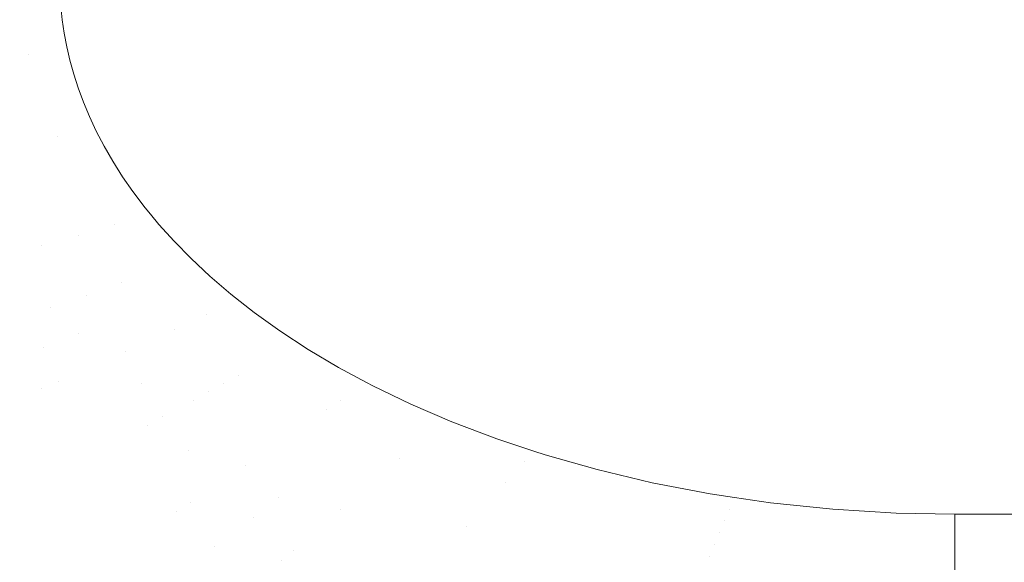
# Model space of a CAD drawing. Header units: centimetres. Extents: x -44.1 to 45.2, y 4.2 to 6.
# Tile 175 of 256: x -13.942 to -13.758, y 4.591 to 4.693. Entities that reach past the tile are written whole.
import ezdxf

# ---------------------------------------------------------------- set-up
doc = ezdxf.new("R2010")
doc.units = ezdxf.units.CM
doc.header["$LTSCALE"] = 2.54
doc.layers.add('Lucido design-1', color=7, linetype='Continuous')

# ---------------------------------------------------------------- blocks, each defined once
blk = doc.blocks.new('Gruppo-4-1')
at = {"color": 7, "linetype": 'Continuous', "lineweight": 9}
blk.add_3dface([(-43.92471, 5.90009, -2312.32217), (-43.92471, 4.30009, -2312.32217), (45.04021, 4.30009, -2312.32217), (45.04021, 5.90009, -2312.32217)], dxfattribs=at)
for points, invisible_edges in [([(-13.93465, 5.90009, -2312.72217), (-13.77809, 4.6003, -2312.72217), (-13.78996, 4.60102, -2312.72217)], 9), ([(-13.93465, 5.90009, -2312.72217), (-13.76711, 4.60009, -2312.72217), (-13.77809, 4.6003, -2312.72217)], 9), ([(-13.93465, 5.90009, -2312.72217), (15.04866, 4.68682, -2312.72217), (14.88261, 4.60009, -2312.72217), (-13.76711, 4.60009, -2312.72217)], 11), ([(15.0497, 4.69275, -2312.72217), (15.04934, 4.69024, -2312.72217), (-13.93465, 5.90009, -2312.72217)], 10), ([(15.04934, 4.69024, -2312.72217), (15.04887, 4.68773, -2312.72217), (-13.93465, 5.90009, -2312.72217)], 10), ([(-13.78996, 4.60102, -2312.72217), (-13.80161, 4.60223, -2312.72217), (-13.80834, 4.60322, -2312.72217), (-13.93465, 5.90009, -2312.72217)], 12), ([(15.04887, 4.68773, -2312.72217), (15.04866, 4.68682, -2312.72217), (-13.93465, 5.90009, -2312.72217)], 10), ([(-13.93465, 4.70009, -2312.72217), (-13.93465, 5.90009, -2312.72217), (-13.80834, 4.60322, -2312.72217)], 10), ([(-13.94057, 4.68622, -2312.72227), (-13.94809, 4.68562, -2312.72257), (-13.9456, 4.70009, -2312.72238)], 11), ([(-13.9456, 4.70009, -2312.72238), (-13.94212, 4.70009, -2312.72232), (-13.94057, 4.68622, -2312.72227)], 10), ([(-13.93445, 4.69515, -2312.72217), (-13.93419, 4.69267, -2312.72217), (-13.94057, 4.68622, -2312.72227), (-13.94212, 4.70009, -2312.72232)], 14), ([(-13.93445, 4.69515, -2312.72217), (-13.9346, 4.69761, -2312.72217), (-13.93465, 4.70009, -2312.72217), (-13.80834, 4.60322, -2312.72217)], 12), ([(-13.93419, 4.69267, -2312.72217), (-13.93445, 4.69515, -2312.72217), (-13.80834, 4.60322, -2312.72217)], 10), ([(-13.93419, 4.69267, -2312.72217), (-13.93382, 4.69017, -2312.72217), (-13.94057, 4.68622, -2312.72227)], 10), ([(-13.93382, 4.69017, -2312.72217), (-13.93419, 4.69267, -2312.72217), (-13.80834, 4.60322, -2312.72217)], 10), ([(-13.93382, 4.69017, -2312.72217), (-13.93335, 4.68765, -2312.72217), (-13.94057, 4.68622, -2312.72227)], 10), ([(-13.80834, 4.60322, -2312.72217), (-13.93316, 4.68682, -2312.72217), (-13.93335, 4.68765, -2312.72217), (-13.93382, 4.69017, -2312.72217)], 9), ([(-13.93335, 4.68765, -2312.72217), (-13.93316, 4.68682, -2312.72217), (-13.94057, 4.68622, -2312.72227)], 10), ([(-13.93512, 4.67084, -2312.72227), (-13.9424, 4.66957, -2312.72257), (-13.94809, 4.68562, -2312.72257), (-13.94057, 4.68622, -2312.72227)], 15), ([(-13.94057, 4.68622, -2312.72227), (-13.93316, 4.68682, -2312.72217), (-13.93276, 4.6851, -2312.72217)], 9), ([(-13.93276, 4.6851, -2312.72217), (-13.93205, 4.68252, -2312.72217), (-13.94057, 4.68622, -2312.72227)], 10), ([(-13.93205, 4.68252, -2312.72217), (-13.93121, 4.67991, -2312.72217), (-13.93512, 4.67084, -2312.72227), (-13.94057, 4.68622, -2312.72227)], 14), ([(-13.93316, 4.68682, -2312.72217), (-13.82378, 4.60598, -2312.72217), (-13.83409, 4.60843, -2312.72217)], 9), ([(-13.93316, 4.68682, -2312.72217), (-13.81292, 4.6039, -2312.72217), (-13.82378, 4.60598, -2312.72217)], 9), ([(-13.93316, 4.68682, -2312.72217), (-13.80834, 4.60322, -2312.72217), (-13.81292, 4.6039, -2312.72217)], 9), ([(-13.83409, 4.60843, -2312.72217), (-13.84379, 4.61118, -2312.72217), (-13.84594, 4.61189, -2312.72217), (-13.93316, 4.68682, -2312.72217)], 12), ([(-13.93276, 4.6851, -2312.72217), (-13.93316, 4.68682, -2312.72217), (-13.84594, 4.61189, -2312.72217)], 10), ([(-13.93205, 4.68252, -2312.72217), (-13.93276, 4.6851, -2312.72217), (-13.84594, 4.61189, -2312.72217)], 10), ([(-13.93121, 4.67991, -2312.72217), (-13.93205, 4.68252, -2312.72217), (-13.84594, 4.61189, -2312.72217)], 10), ([(-13.93121, 4.67991, -2312.72217), (-13.93023, 4.67726, -2312.72217), (-13.93512, 4.67084, -2312.72227)], 10), ([(-13.93023, 4.67726, -2312.72217), (-13.93121, 4.67991, -2312.72217), (-13.84594, 4.61189, -2312.72217)], 10), ([(-13.93023, 4.67726, -2312.72217), (-13.9291, 4.67457, -2312.72217), (-13.93512, 4.67084, -2312.72227)], 10), ([(-13.9291, 4.67457, -2312.72217), (-13.93023, 4.67726, -2312.72217), (-13.84594, 4.61189, -2312.72217)], 10), ([(-13.9291, 4.67457, -2312.72217), (-13.92782, 4.67183, -2312.72217), (-13.93512, 4.67084, -2312.72227)], 10), ([(-13.92782, 4.67183, -2312.72217), (-13.9291, 4.67457, -2312.72217), (-13.84594, 4.61189, -2312.72217)], 10), ([(-13.92442, 4.65431, -2312.72227), (-13.93124, 4.65233, -2312.72257), (-13.9424, 4.66957, -2312.72257), (-13.93512, 4.67084, -2312.72227)], 15), ([(-13.93512, 4.67084, -2312.72227), (-13.92782, 4.67183, -2312.72217), (-13.92637, 4.66903, -2312.72217)], 9), ([(-13.92442, 4.65431, -2312.72227), (-13.93512, 4.67084, -2312.72227), (-13.92473, 4.66619, -2312.72217), (-13.92289, 4.66328, -2312.72217)], 11), ([(-13.92637, 4.66903, -2312.72217), (-13.92473, 4.66619, -2312.72217), (-13.93512, 4.67084, -2312.72227)], 10), ([(-13.92637, 4.66903, -2312.72217), (-13.92782, 4.67183, -2312.72217), (-13.84594, 4.61189, -2312.72217)], 10), ([(-13.94477, 4.65942, -2312.72309), (-13.9424, 4.66957, -2312.72257), (-13.93124, 4.65233, -2312.72257)], 11), ([(-13.84594, 4.61189, -2312.72217), (-13.92289, 4.66328, -2312.72217), (-13.92473, 4.66619, -2312.72217), (-13.92637, 4.66903, -2312.72217)], 9), ([(-13.92289, 4.66328, -2312.72217), (-13.92096, 4.6605, -2312.72217), (-13.92442, 4.65431, -2312.72227)], 10), ([(-13.92096, 4.6605, -2312.72217), (-13.92289, 4.66328, -2312.72217), (-13.84594, 4.61189, -2312.72217)], 10), ([(-13.94477, 4.65942, -2312.72309), (-13.93814, 4.65032, -2312.72309), (-13.94511, 4.64829, -2312.72384), (-13.95201, 4.65776, -2312.72384)], 15), ([(-13.93124, 4.65233, -2312.72257), (-13.93814, 4.65032, -2312.72309), (-13.94477, 4.65942, -2312.72309)], 11), ([(-13.92096, 4.6605, -2312.72217), (-13.91867, 4.65747, -2312.72217), (-13.92442, 4.65431, -2312.72227)], 10), ([(-13.84594, 4.61189, -2312.72217), (-13.91769, 4.65628, -2312.72217), (-13.91867, 4.65747, -2312.72217), (-13.92096, 4.6605, -2312.72217)], 9), ([(-13.91867, 4.65747, -2312.72217), (-13.91769, 4.65628, -2312.72217), (-13.92442, 4.65431, -2312.72227)], 10), ([(-13.92442, 4.65431, -2312.72227), (-13.91769, 4.65628, -2312.72217), (-13.91611, 4.65437, -2312.72217)], 9), ([(-13.91769, 4.65628, -2312.72217), (-13.85285, 4.61418, -2312.72217), (-13.86124, 4.61736, -2312.72217)], 9), ([(-13.86124, 4.61736, -2312.72217), (-13.86896, 4.62069, -2312.72217), (-13.87603, 4.62411, -2312.72217), (-13.91769, 4.65628, -2312.72217)], 12), ([(-13.91769, 4.65628, -2312.72217), (-13.87726, 4.62477, -2312.72217), (-13.88249, 4.62758, -2312.72217), (-13.88814, 4.63094, -2312.72217)], 9), ([(-13.91769, 4.65628, -2312.72217), (-13.84594, 4.61189, -2312.72217), (-13.85285, 4.61418, -2312.72217)], 9), ([(-13.87603, 4.62411, -2312.72217), (-13.87726, 4.62477, -2312.72217), (-13.91769, 4.65628, -2312.72217)], 10), ([(-13.91611, 4.65437, -2312.72217), (-13.91769, 4.65628, -2312.72217), (-13.88814, 4.63094, -2312.72217)], 10), ([(-13.92316, 4.64349, -2312.72257), (-13.93124, 4.65233, -2312.72257), (-13.92442, 4.65431, -2312.72227)], 11), ([(-13.91611, 4.65437, -2312.72217), (-13.91326, 4.6512, -2312.72217), (-13.92442, 4.65431, -2312.72227)], 10), ([(-13.92316, 4.64349, -2312.72257), (-13.92442, 4.65431, -2312.72227), (-13.90712, 4.63741, -2312.72227)], 11), ([(-13.91326, 4.6512, -2312.72217), (-13.91009, 4.64796, -2312.72217), (-13.90712, 4.63741, -2312.72227), (-13.92442, 4.65431, -2312.72227)], 14), ([(-13.91326, 4.6512, -2312.72217), (-13.91611, 4.65437, -2312.72217), (-13.88814, 4.63094, -2312.72217)], 10), ([(-13.92972, 4.64111, -2312.72309), (-13.93814, 4.65032, -2312.72309), (-13.93124, 4.65233, -2312.72257), (-13.92316, 4.64349, -2312.72257)], 15), ([(-13.94097, 4.64351, -2312.72384), (-13.94511, 4.64829, -2312.72384), (-13.93814, 4.65032, -2312.72309)], 11), ([(-13.93634, 4.63871, -2312.72384), (-13.94097, 4.64351, -2312.72384), (-13.93814, 4.65032, -2312.72309)], 11), ([(-13.93814, 4.65032, -2312.72309), (-13.92972, 4.64111, -2312.72309), (-13.93634, 4.63871, -2312.72384)], 11), ([(-13.91009, 4.64796, -2312.72217), (-13.91326, 4.6512, -2312.72217), (-13.88814, 4.63094, -2312.72217)], 10), ([(-13.94782, 4.64128, -2312.72482), (-13.95212, 4.64626, -2312.72482), (-13.94511, 4.64829, -2312.72384), (-13.94097, 4.64351, -2312.72384)], 15), ([(-13.90656, 4.64466, -2312.72217), (-13.91009, 4.64796, -2312.72217), (-13.88814, 4.63094, -2312.72217)], 10), ([(-13.91009, 4.64796, -2312.72217), (-13.90656, 4.64466, -2312.72217), (-13.90712, 4.63741, -2312.72227)], 10), ([(-13.90656, 4.64466, -2312.72217), (-13.90264, 4.6413, -2312.72217), (-13.90712, 4.63741, -2312.72227)], 10), ([(-13.90264, 4.6413, -2312.72217), (-13.90656, 4.64466, -2312.72217), (-13.88814, 4.63094, -2312.72217)], 10), ([(-13.94097, 4.64351, -2312.72384), (-13.93634, 4.63871, -2312.72384), (-13.94301, 4.63629, -2312.72482), (-13.94782, 4.64128, -2312.72482)], 15), ([(-13.92316, 4.64349, -2312.72257), (-13.91319, 4.6347, -2312.72257), (-13.91933, 4.63195, -2312.72309), (-13.92972, 4.64111, -2312.72309)], 15), ([(-13.90712, 4.63741, -2312.72227), (-13.91319, 4.6347, -2312.72257), (-13.92316, 4.64349, -2312.72257)], 11), ([(-13.9312, 4.63392, -2312.72384), (-13.93634, 4.63871, -2312.72384), (-13.92972, 4.64111, -2312.72309)], 11), ([(-13.9312, 4.63392, -2312.72384), (-13.92972, 4.64111, -2312.72309), (-13.92242, 4.63056, -2312.72344)], 11), ([(-13.92972, 4.64111, -2312.72309), (-13.91933, 4.63195, -2312.72309), (-13.92242, 4.63056, -2312.72344)], 11), ([(-13.90712, 4.63741, -2312.72227), (-13.90264, 4.6413, -2312.72217), (-13.89829, 4.63788, -2312.72217)], 9), ([(-13.88814, 4.63094, -2312.72217), (-13.89347, 4.63442, -2312.72217), (-13.89829, 4.63788, -2312.72217), (-13.90264, 4.6413, -2312.72217)], 8), ([(-13.93766, 4.63132, -2312.72482), (-13.94301, 4.63629, -2312.72482), (-13.93634, 4.63871, -2312.72384), (-13.9312, 4.63392, -2312.72384)], 15), ([(-13.90121, 4.62612, -2312.72257), (-13.91319, 4.6347, -2312.72257), (-13.90712, 4.63741, -2312.72227)], 11), ([(-13.89829, 4.63788, -2312.72217), (-13.89347, 4.63442, -2312.72217), (-13.90712, 4.63741, -2312.72227)], 10), ([(-13.90121, 4.62612, -2312.72257), (-13.90712, 4.63741, -2312.72227), (-13.88467, 4.61969, -2312.7224)], 11), ([(-13.90712, 4.63741, -2312.72227), (-13.88218, 4.62139, -2312.72227), (-13.88467, 4.61969, -2312.7224)], 11), ([(-13.88218, 4.62139, -2312.72227), (-13.90712, 4.63741, -2312.72227), (-13.89347, 4.63442, -2312.72217), (-13.88814, 4.63094, -2312.72217)], 11), ([(-13.94414, 4.62871, -2312.72603), (-13.94969, 4.63387, -2312.72603), (-13.94301, 4.63629, -2312.72482), (-13.93766, 4.63132, -2312.72482)], 15), ([(-13.9312, 4.63392, -2312.72384), (-13.92553, 4.62917, -2312.72384), (-13.93177, 4.62638, -2312.72482), (-13.93766, 4.63132, -2312.72482)], 15), ([(-13.92242, 4.63056, -2312.72344), (-13.92553, 4.62917, -2312.72384), (-13.9312, 4.63392, -2312.72384)], 11), ([(-13.90685, 4.62301, -2312.72309), (-13.91933, 4.63195, -2312.72309), (-13.91319, 4.6347, -2312.72257)], 11), ([(-13.91319, 4.6347, -2312.72257), (-13.90402, 4.62457, -2312.72281), (-13.90685, 4.62301, -2312.72309)], 11), ([(-13.91319, 4.6347, -2312.72257), (-13.90121, 4.62612, -2312.72257), (-13.90402, 4.62457, -2312.72281)], 11), ([(-13.92242, 4.63056, -2312.72344), (-13.91933, 4.63195, -2312.72309), (-13.90685, 4.62301, -2312.72309), (-13.90969, 4.62144, -2312.72344)], 15), ([(-13.93802, 4.62358, -2312.72603), (-13.94414, 4.62871, -2312.72603), (-13.93766, 4.63132, -2312.72482)], 11), ([(-13.93766, 4.63132, -2312.72482), (-13.9349, 4.62498, -2312.72539), (-13.93802, 4.62358, -2312.72603)], 11), ([(-13.93766, 4.63132, -2312.72482), (-13.93177, 4.62638, -2312.72482), (-13.9349, 4.62498, -2312.72539)], 11), ([(-13.91932, 4.62448, -2312.72384), (-13.92553, 4.62917, -2312.72384), (-13.92242, 4.63056, -2312.72344)], 11), ([(-13.91932, 4.62448, -2312.72384), (-13.92242, 4.63056, -2312.72344), (-13.90969, 4.62144, -2312.72344)], 11), ([(-13.88814, 4.63094, -2312.72217), (-13.88249, 4.62758, -2312.72217), (-13.88218, 4.62139, -2312.72227)], 10), ([(-13.94738, 4.6274, -2312.72673), (-13.94414, 4.62871, -2312.72603), (-13.93802, 4.62358, -2312.72603), (-13.94115, 4.62218, -2312.72673)], 15), ([(-13.92531, 4.6215, -2312.72482), (-13.93177, 4.62638, -2312.72482), (-13.92553, 4.62917, -2312.72384), (-13.91932, 4.62448, -2312.72384)], 15), ([(-13.94115, 4.62218, -2312.72673), (-13.94427, 4.62078, -2312.72749), (-13.95061, 4.6261, -2312.72749), (-13.94738, 4.6274, -2312.72673)], 15), ([(-13.9349, 4.62498, -2312.72539), (-13.93177, 4.62638, -2312.72482), (-13.92531, 4.6215, -2312.72482), (-13.92831, 4.62001, -2312.72539)], 15), ([(-13.90402, 4.62457, -2312.72281), (-13.90121, 4.62612, -2312.72257), (-13.88717, 4.61798, -2312.72257), (-13.88969, 4.61625, -2312.72281)], 15), ([(-13.88467, 4.61969, -2312.7224), (-13.88717, 4.61798, -2312.72257), (-13.90121, 4.62612, -2312.72257)], 11), ([(-13.88249, 4.62758, -2312.72217), (-13.87726, 4.62477, -2312.72217), (-13.88218, 4.62139, -2312.72227)], 10), ([(-13.92831, 4.62001, -2312.72539), (-13.93132, 4.61852, -2312.72603), (-13.93802, 4.62358, -2312.72603), (-13.9349, 4.62498, -2312.72539)], 15), ([(-13.91827, 4.61671, -2312.72482), (-13.92531, 4.6215, -2312.72482), (-13.91932, 4.62448, -2312.72384)], 11), ([(-13.91932, 4.62448, -2312.72384), (-13.91541, 4.61829, -2312.7243), (-13.91827, 4.61671, -2312.72482)], 11), ([(-13.91932, 4.62448, -2312.72384), (-13.91255, 4.61987, -2312.72384), (-13.91541, 4.61829, -2312.7243)], 11), ([(-13.90969, 4.62144, -2312.72344), (-13.91255, 4.61987, -2312.72384), (-13.91932, 4.62448, -2312.72384)], 11), ([(-13.88969, 4.61625, -2312.72281), (-13.89222, 4.61452, -2312.72309), (-13.90685, 4.62301, -2312.72309), (-13.90402, 4.62457, -2312.72281)], 15), ([(-13.88218, 4.62139, -2312.72227), (-13.87726, 4.62477, -2312.72217), (-13.87603, 4.62411, -2312.72217)], 9), ([(-13.94115, 4.62218, -2312.72673), (-13.93802, 4.62358, -2312.72603), (-13.93132, 4.61852, -2312.72603), (-13.93432, 4.61702, -2312.72673)], 15), ([(-13.90969, 4.62144, -2312.72344), (-13.90685, 4.62301, -2312.72309), (-13.89222, 4.61452, -2312.72309), (-13.89477, 4.61278, -2312.72344)], 15), ([(-13.87603, 4.62411, -2312.72217), (-13.86896, 4.62069, -2312.72217), (-13.88218, 4.62139, -2312.72227)], 10), ([(-13.94738, 4.61939, -2312.72831), (-13.94427, 4.62078, -2312.72749), (-13.93732, 4.61553, -2312.72749), (-13.94031, 4.61405, -2312.72831)], 15), ([(-13.93432, 4.61702, -2312.72673), (-13.93732, 4.61553, -2312.72749), (-13.94427, 4.62078, -2312.72749), (-13.94115, 4.62218, -2312.72673)], 15), ([(-13.92831, 4.62001, -2312.72539), (-13.92531, 4.6215, -2312.72482), (-13.91827, 4.61671, -2312.72482), (-13.92114, 4.61513, -2312.72539)], 15), ([(-13.89477, 4.61278, -2312.72344), (-13.89732, 4.61104, -2312.72384), (-13.91255, 4.61987, -2312.72384), (-13.90969, 4.62144, -2312.72344)], 15), ([(-13.88467, 4.61969, -2312.7224), (-13.88218, 4.62139, -2312.72227), (-13.84947, 4.60792, -2312.72227), (-13.85125, 4.60593, -2312.7224)], 15), ([(-13.84947, 4.60792, -2312.72227), (-13.88218, 4.62139, -2312.72227), (-13.86896, 4.62069, -2312.72217), (-13.86124, 4.61736, -2312.72217)], 11), ([(-13.94031, 4.61405, -2312.72831), (-13.94329, 4.61257, -2312.72919), (-13.95048, 4.618, -2312.72919), (-13.94738, 4.61939, -2312.72831)], 15), ([(-13.92114, 4.61513, -2312.72539), (-13.92401, 4.61355, -2312.72603), (-13.93132, 4.61852, -2312.72603), (-13.92831, 4.62001, -2312.72539)], 15), ([(-13.91541, 4.61829, -2312.7243), (-13.91255, 4.61987, -2312.72384), (-13.89732, 4.61104, -2312.72384), (-13.89988, 4.60929, -2312.7243)], 15), ([(-13.87108, 4.6105, -2312.72257), (-13.88717, 4.61798, -2312.72257), (-13.88467, 4.61969, -2312.7224)], 11), ([(-13.87108, 4.6105, -2312.72257), (-13.88467, 4.61969, -2312.7224), (-13.85125, 4.60593, -2312.7224)], 11), ([(-13.92688, 4.61196, -2312.72673), (-13.92975, 4.61038, -2312.72749), (-13.93732, 4.61553, -2312.72749), (-13.93432, 4.61702, -2312.72673)], 15), ([(-13.93432, 4.61702, -2312.72673), (-13.93132, 4.61852, -2312.72603), (-13.92401, 4.61355, -2312.72603), (-13.92688, 4.61196, -2312.72673)], 15), ([(-13.91065, 4.61204, -2312.72482), (-13.91827, 4.61671, -2312.72482), (-13.91541, 4.61829, -2312.7243)], 11), ([(-13.91065, 4.61204, -2312.72482), (-13.91541, 4.61829, -2312.7243), (-13.89988, 4.60929, -2312.7243)], 11), ([(-13.88969, 4.61625, -2312.72281), (-13.88717, 4.61798, -2312.72257), (-13.87108, 4.6105, -2312.72257), (-13.87326, 4.60862, -2312.72281)], 15), ([(-13.84947, 4.60792, -2312.72227), (-13.86124, 4.61736, -2312.72217), (-13.85285, 4.61418, -2312.72217)], 9), ([(-13.94031, 4.61405, -2312.72831), (-13.93732, 4.61553, -2312.72749), (-13.92975, 4.61038, -2312.72749), (-13.9326, 4.60881, -2312.72831)], 15), ([(-13.91338, 4.61037, -2312.72539), (-13.9161, 4.6087, -2312.72603), (-13.92401, 4.61355, -2312.72603), (-13.92114, 4.61513, -2312.72539)], 15), ([(-13.92114, 4.61513, -2312.72539), (-13.91827, 4.61671, -2312.72482), (-13.91065, 4.61204, -2312.72482), (-13.91338, 4.61037, -2312.72539)], 15), ([(-13.87326, 4.60862, -2312.72281), (-13.87545, 4.60673, -2312.72309), (-13.89222, 4.61452, -2312.72309), (-13.88969, 4.61625, -2312.72281)], 15), ([(-13.9326, 4.60881, -2312.72831), (-13.93545, 4.60724, -2312.72919), (-13.94329, 4.61257, -2312.72919), (-13.94031, 4.61405, -2312.72831)], 15), ([(-13.92688, 4.61196, -2312.72673), (-13.92401, 4.61355, -2312.72603), (-13.9161, 4.6087, -2312.72603), (-13.91883, 4.60703, -2312.72673)], 15), ([(-13.89477, 4.61278, -2312.72344), (-13.89222, 4.61452, -2312.72309), (-13.87545, 4.60673, -2312.72309), (-13.87765, 4.60483, -2312.72344)], 15), ([(-13.85285, 4.61418, -2312.72217), (-13.84594, 4.61189, -2312.72217), (-13.8477, 4.60989, -2312.72219)], 10), ([(-13.8477, 4.60989, -2312.72219), (-13.84947, 4.60792, -2312.72227), (-13.85285, 4.61418, -2312.72217)], 11), ([(-13.94625, 4.6111, -2312.73014), (-13.94329, 4.61257, -2312.72919), (-13.93545, 4.60724, -2312.72919), (-13.93828, 4.60568, -2312.73014)], 15), ([(-13.91883, 4.60703, -2312.72673), (-13.92155, 4.60536, -2312.72749), (-13.92975, 4.61038, -2312.72749), (-13.92688, 4.61196, -2312.72673)], 15), ([(-13.91338, 4.61037, -2312.72539), (-13.91065, 4.61204, -2312.72482), (-13.90245, 4.60753, -2312.72482), (-13.90502, 4.60577, -2312.72539)], 15), ([(-13.89988, 4.60929, -2312.7243), (-13.90245, 4.60753, -2312.72482), (-13.91065, 4.61204, -2312.72482)], 11), ([(-13.87765, 4.60483, -2312.72344), (-13.87986, 4.60292, -2312.72384), (-13.89732, 4.61104, -2312.72384), (-13.89477, 4.61278, -2312.72344)], 15), ([(-13.8477, 4.60989, -2312.72219), (-13.84594, 4.61189, -2312.72217), (-13.84379, 4.61118, -2312.72217)], 9), ([(-13.95213, 4.60818, -2312.73221), (-13.9492, 4.60963, -2312.73114), (-13.9411, 4.60412, -2312.73114), (-13.9439, 4.60258, -2312.73221)], 15), ([(-13.93828, 4.60568, -2312.73014), (-13.9411, 4.60412, -2312.73114), (-13.9492, 4.60963, -2312.73114), (-13.94625, 4.6111, -2312.73014)], 15), ([(-13.9326, 4.60881, -2312.72831), (-13.92975, 4.61038, -2312.72749), (-13.92155, 4.60536, -2312.72749), (-13.92426, 4.6037, -2312.72831)], 15), ([(-13.90502, 4.60577, -2312.72539), (-13.90759, 4.60402, -2312.72603), (-13.9161, 4.6087, -2312.72603), (-13.91338, 4.61037, -2312.72539)], 15), ([(-13.89988, 4.60929, -2312.7243), (-13.89732, 4.61104, -2312.72384), (-13.87986, 4.60292, -2312.72384), (-13.88208, 4.60101, -2312.7243)], 15), ([(-13.87326, 4.60862, -2312.72281), (-13.87108, 4.6105, -2312.72257), (-13.85304, 4.60393, -2312.72257), (-13.85484, 4.60191, -2312.72281)], 15), ([(-13.85125, 4.60593, -2312.7224), (-13.85304, 4.60393, -2312.72257), (-13.87108, 4.6105, -2312.72257)], 11), ([(-13.80926, 4.60101, -2312.72219), (-13.81019, 4.59884, -2312.72227), (-13.84947, 4.60792, -2312.72227), (-13.8477, 4.60989, -2312.72219)], 15), ([(-13.8477, 4.60989, -2312.72219), (-13.84379, 4.61118, -2312.72217), (-13.83409, 4.60843, -2312.72217)], 9), ([(-13.80926, 4.60101, -2312.72219), (-13.8477, 4.60989, -2312.72219), (-13.83409, 4.60843, -2312.72217), (-13.82378, 4.60598, -2312.72217)], 11), ([(-13.92426, 4.6037, -2312.72831), (-13.92696, 4.60204, -2312.72919), (-13.93545, 4.60724, -2312.72919), (-13.9326, 4.60881, -2312.72831)], 15), ([(-13.91883, 4.60703, -2312.72673), (-13.9161, 4.6087, -2312.72603), (-13.90759, 4.60402, -2312.72603), (-13.91015, 4.60226, -2312.72673)], 15), ([(-13.89366, 4.6032, -2312.72482), (-13.90245, 4.60753, -2312.72482), (-13.89988, 4.60929, -2312.7243)], 11), ([(-13.89366, 4.6032, -2312.72482), (-13.89988, 4.60929, -2312.7243), (-13.88208, 4.60101, -2312.7243)], 11), ([(-13.85484, 4.60191, -2312.72281), (-13.85665, 4.59988, -2312.72309), (-13.87545, 4.60673, -2312.72309), (-13.87326, 4.60862, -2312.72281)], 15), ([(-13.85125, 4.60593, -2312.7224), (-13.84947, 4.60792, -2312.72227), (-13.81019, 4.59884, -2312.72227), (-13.81112, 4.59666, -2312.7224)], 15), ([(-13.92965, 4.60039, -2312.73014), (-13.93828, 4.60568, -2312.73014), (-13.93545, 4.60724, -2312.72919), (-13.92696, 4.60204, -2312.72919)], 15), ([(-13.91015, 4.60226, -2312.72673), (-13.91272, 4.6005, -2312.72749), (-13.92155, 4.60536, -2312.72749), (-13.91883, 4.60703, -2312.72673)], 15), ([(-13.89606, 4.60136, -2312.72539), (-13.89847, 4.59952, -2312.72603), (-13.90759, 4.60402, -2312.72603), (-13.90502, 4.60577, -2312.72539)], 15), ([(-13.90502, 4.60577, -2312.72539), (-13.90245, 4.60753, -2312.72482), (-13.89366, 4.6032, -2312.72482), (-13.89606, 4.60136, -2312.72539)], 15), ([(-13.87765, 4.60483, -2312.72344), (-13.87545, 4.60673, -2312.72309), (-13.85665, 4.59988, -2312.72309), (-13.85847, 4.59784, -2312.72344)], 15), ([(-13.81112, 4.59666, -2312.7224), (-13.81206, 4.59446, -2312.72257), (-13.85304, 4.60393, -2312.72257), (-13.85125, 4.60593, -2312.7224)], 15), ([(-13.80926, 4.60101, -2312.72219), (-13.82378, 4.60598, -2312.72217), (-13.81292, 4.6039, -2312.72217)], 9), ([(-13.93498, 4.59712, -2312.73221), (-13.9439, 4.60258, -2312.73221), (-13.9411, 4.60412, -2312.73114), (-13.93233, 4.59875, -2312.73114)], 15), ([(-13.93233, 4.59875, -2312.73114), (-13.9411, 4.60412, -2312.73114), (-13.93828, 4.60568, -2312.73014), (-13.92965, 4.60039, -2312.73014)], 15), ([(-13.92426, 4.6037, -2312.72831), (-13.92155, 4.60536, -2312.72749), (-13.91272, 4.6005, -2312.72749), (-13.91528, 4.59876, -2312.72831)], 15), ([(-13.91015, 4.60226, -2312.72673), (-13.90759, 4.60402, -2312.72603), (-13.89847, 4.59952, -2312.72603)], 11), ([(-13.85847, 4.59784, -2312.72344), (-13.8603, 4.5958, -2312.72384), (-13.87986, 4.60292, -2312.72384), (-13.87765, 4.60483, -2312.72344)], 15), ([(-13.93762, 4.5955, -2312.73334), (-13.94667, 4.60105, -2312.73334), (-13.9439, 4.60258, -2312.73221), (-13.93498, 4.59712, -2312.73221)], 15), ([(-13.91528, 4.59876, -2312.72831), (-13.91782, 4.59701, -2312.72919), (-13.92696, 4.60204, -2312.72919), (-13.92426, 4.6037, -2312.72831)], 15), ([(-13.89098, 4.59335, -2312.72673), (-13.8932, 4.59143, -2312.72749), (-13.91272, 4.6005, -2312.72749), (-13.91015, 4.60226, -2312.72673)], 15), ([(-13.89847, 4.59952, -2312.72603), (-13.89098, 4.59335, -2312.72673), (-13.91015, 4.60226, -2312.72673)], 11), ([(-13.89606, 4.60136, -2312.72539), (-13.89366, 4.6032, -2312.72482), (-13.8843, 4.5991, -2312.72482), (-13.88653, 4.59718, -2312.72539)], 15), ([(-13.88208, 4.60101, -2312.7243), (-13.8843, 4.5991, -2312.72482), (-13.89366, 4.6032, -2312.72482)], 11), ([(-13.88208, 4.60101, -2312.7243), (-13.87986, 4.60292, -2312.72384), (-13.8603, 4.5958, -2312.72384), (-13.86213, 4.59375, -2312.7243)], 15), ([(-13.85484, 4.60191, -2312.72281), (-13.85304, 4.60393, -2312.72257), (-13.81206, 4.59446, -2312.72257), (-13.813, 4.59224, -2312.72281)], 15), ([(-13.81292, 4.6039, -2312.72217), (-13.80834, 4.60322, -2312.72217), (-13.80926, 4.60101, -2312.72219)], 10), ([(-13.80926, 4.60101, -2312.72219), (-13.80834, 4.60322, -2312.72217), (-13.80161, 4.60223, -2312.72217)], 9), ([(-13.80926, 4.60101, -2312.72219), (-13.80161, 4.60223, -2312.72217), (-13.78996, 4.60102, -2312.72217)], 9), ([(-13.94942, 4.59953, -2312.73453), (-13.94667, 4.60105, -2312.73334), (-13.93762, 4.5955, -2312.73334), (-13.94023, 4.5939, -2312.73453)], 15), ([(-13.92965, 4.60039, -2312.73014), (-13.92036, 4.59528, -2312.73014), (-13.92288, 4.59355, -2312.73114), (-13.93233, 4.59875, -2312.73114)], 15), ([(-13.92696, 4.60204, -2312.72919), (-13.91782, 4.59701, -2312.72919), (-13.92036, 4.59528, -2312.73014), (-13.92965, 4.60039, -2312.73014)], 15), ([(-13.90566, 4.59402, -2312.72831), (-13.91528, 4.59876, -2312.72831), (-13.91272, 4.6005, -2312.72749)], 11), ([(-13.90566, 4.59402, -2312.72831), (-13.91272, 4.6005, -2312.72749), (-13.8932, 4.59143, -2312.72749)], 11), ([(-13.88653, 4.59718, -2312.72539), (-13.88876, 4.59526, -2312.72603), (-13.89847, 4.59952, -2312.72603), (-13.89606, 4.60136, -2312.72539)], 15), ([(-13.86213, 4.59375, -2312.7243), (-13.86397, 4.59169, -2312.72482), (-13.8843, 4.5991, -2312.72482), (-13.88208, 4.60101, -2312.7243)], 15), ([(-13.813, 4.59224, -2312.72281), (-13.81395, 4.59001, -2312.72309), (-13.85665, 4.59988, -2312.72309), (-13.85484, 4.60191, -2312.72281)], 15), ([(-13.76711, 4.59573, -2312.72227), (-13.81019, 4.59884, -2312.72227), (-13.80926, 4.60101, -2312.72219)], 11), ([(-13.76711, 4.59787, -2312.72222), (-13.80926, 4.60101, -2312.72219), (-13.78996, 4.60102, -2312.72217), (-13.77809, 4.6003, -2312.72217)], 11), ([(-13.80926, 4.60101, -2312.72219), (-13.76711, 4.59787, -2312.72222), (-13.76711, 4.59573, -2312.72227)], 9), ([(-13.77809, 4.6003, -2312.72217), (-13.76711, 4.60009, -2312.72217), (-13.76711, 4.59787, -2312.72222)], 8), ([(-13.94023, 4.5939, -2312.73453), (-13.94281, 4.59232, -2312.73579), (-13.95214, 4.59803, -2312.73579), (-13.94942, 4.59953, -2312.73453)], 15), ([(-13.93233, 4.59875, -2312.73114), (-13.92288, 4.59355, -2312.73114), (-13.92539, 4.59184, -2312.73221), (-13.93498, 4.59712, -2312.73221)], 15), ([(-13.90804, 4.59219, -2312.72919), (-13.91782, 4.59701, -2312.72919), (-13.91528, 4.59876, -2312.72831), (-13.90566, 4.59402, -2312.72831)], 15), ([(-13.89847, 4.59952, -2312.72603), (-13.88876, 4.59526, -2312.72603), (-13.89098, 4.59335, -2312.72673)], 11), ([(-13.88653, 4.59718, -2312.72539), (-13.8843, 4.5991, -2312.72482), (-13.86397, 4.59169, -2312.72482), (-13.86581, 4.58963, -2312.72539)], 15), ([(-13.85847, 4.59784, -2312.72344), (-13.85665, 4.59988, -2312.72309), (-13.81395, 4.59001, -2312.72309), (-13.8149, 4.58778, -2312.72344)], 15), ([(-13.76711, 4.59137, -2312.72255), (-13.81112, 4.59666, -2312.7224), (-13.81019, 4.59884, -2312.72227)], 11), ([(-13.81019, 4.59884, -2312.72227), (-13.76711, 4.59573, -2312.72227), (-13.76711, 4.59137, -2312.72255)], 9), ([(-13.76711, 4.59787, -2312.72222), (-13.76711, 4.60009, -2312.72217), (14.88261, 4.60009, -2312.72217), (14.88261, 4.59787, -2312.72222)], 8), ([(-13.93498, 4.59712, -2312.73221), (-13.92539, 4.59184, -2312.73221), (-13.92787, 4.59014, -2312.73334), (-13.93762, 4.5955, -2312.73334)], 15), ([(-13.91041, 4.59038, -2312.73014), (-13.92036, 4.59528, -2312.73014), (-13.91782, 4.59701, -2312.72919), (-13.90804, 4.59219, -2312.72919)], 15), ([(-13.86581, 4.58963, -2312.72539), (-13.86765, 4.58757, -2312.72603), (-13.88876, 4.59526, -2312.72603), (-13.88653, 4.59718, -2312.72539)], 15), ([(-13.83885, 4.58992, -2312.72384), (-13.8603, 4.5958, -2312.72384), (-13.85847, 4.59784, -2312.72344)], 11), ([(-13.83885, 4.58992, -2312.72384), (-13.85847, 4.59784, -2312.72344), (-13.8149, 4.58778, -2312.72344)], 11), ([(-13.76711, 4.59137, -2312.72255), (-13.81206, 4.59446, -2312.72257), (-13.81112, 4.59666, -2312.7224)], 11), ([(14.88261, 4.59787, -2312.72222), (14.88261, 4.59573, -2312.72227), (-13.76711, 4.59573, -2312.72227), (-13.76711, 4.59787, -2312.72222)], 10), ([(-13.94023, 4.5939, -2312.73453), (-13.93762, 4.5955, -2312.73334), (-13.92787, 4.59014, -2312.73334), (-13.93033, 4.58846, -2312.73453)], 15), ([(-13.91277, 4.58857, -2312.73114), (-13.92288, 4.59355, -2312.73114), (-13.92036, 4.59528, -2312.73014), (-13.91041, 4.59038, -2312.73014)], 15), ([(-13.89098, 4.59335, -2312.72673), (-13.88876, 4.59526, -2312.72603), (-13.86765, 4.58757, -2312.72603), (-13.86948, 4.58552, -2312.72673)], 15), ([(-13.86213, 4.59375, -2312.7243), (-13.8603, 4.5958, -2312.72384), (-13.83885, 4.58992, -2312.72384), (-13.84026, 4.58775, -2312.7243)], 15), ([(14.88261, 4.59137, -2312.72255), (-13.76711, 4.59137, -2312.72255), (-13.76711, 4.59573, -2312.72227), (14.88261, 4.59573, -2312.72227)], 5), ([(-13.93033, 4.58846, -2312.73453), (-13.93277, 4.58679, -2312.73579), (-13.94281, 4.59232, -2312.73579), (-13.94023, 4.5939, -2312.73453)], 15), ([(-13.91511, 4.58678, -2312.73221), (-13.92539, 4.59184, -2312.73221), (-13.92288, 4.59355, -2312.73114), (-13.91277, 4.58857, -2312.73114)], 15), ([(-13.90566, 4.59402, -2312.72831), (-13.89541, 4.58952, -2312.72831), (-13.89762, 4.58762, -2312.72919), (-13.90804, 4.59219, -2312.72919)], 15), ([(-13.8932, 4.59143, -2312.72749), (-13.89541, 4.58952, -2312.72831), (-13.90566, 4.59402, -2312.72831)], 11), ([(-13.86948, 4.58552, -2312.72673), (-13.87132, 4.58346, -2312.72749), (-13.8932, 4.59143, -2312.72749), (-13.89098, 4.59335, -2312.72673)], 15), ([(-13.84026, 4.58775, -2312.7243), (-13.84167, 4.58558, -2312.72482), (-13.86397, 4.59169, -2312.72482), (-13.86213, 4.59375, -2312.7243)], 15), ([(-13.76711, 4.58704, -2312.72303), (-13.813, 4.59224, -2312.72281), (-13.81206, 4.59446, -2312.72257)], 11), ([(-13.81206, 4.59446, -2312.72257), (-13.76711, 4.59137, -2312.72255), (-13.76711, 4.58704, -2312.72303)], 9), ([(-13.94537, 4.59075, -2312.7371), (-13.94281, 4.59232, -2312.73579), (-13.93277, 4.58679, -2312.73579), (-13.93518, 4.58514, -2312.7371)], 15), ([(-13.91743, 4.585, -2312.73334), (-13.92787, 4.59014, -2312.73334), (-13.92539, 4.59184, -2312.73221), (-13.91511, 4.58678, -2312.73221)], 15), ([(-13.90804, 4.59219, -2312.72919), (-13.89762, 4.58762, -2312.72919), (-13.89982, 4.58573, -2312.73014), (-13.91041, 4.59038, -2312.73014)], 15), ([(-13.88457, 4.58531, -2312.72831), (-13.89541, 4.58952, -2312.72831), (-13.8932, 4.59143, -2312.72749)], 11), ([(-13.88457, 4.58531, -2312.72831), (-13.8932, 4.59143, -2312.72749), (-13.87132, 4.58346, -2312.72749)], 11), ([(-13.86581, 4.58963, -2312.72539), (-13.86397, 4.59169, -2312.72482), (-13.84167, 4.58558, -2312.72482), (-13.84309, 4.58341, -2312.72539)], 15), ([(-13.76711, 4.58704, -2312.72303), (-13.81395, 4.59001, -2312.72309), (-13.813, 4.59224, -2312.72281)], 11), ([(14.88261, 4.58704, -2312.72303), (-13.76711, 4.58704, -2312.72303), (-13.76711, 4.59137, -2312.72255), (14.88261, 4.59137, -2312.72255)], 5)]:
    blk.add_3dface(points, dxfattribs=dict(at, invisible_edges=invisible_edges))
blk = doc.blocks.new('Gruppo-5-1')
at = {"color": 7}
blk.add_blockref('Gruppo-4-1', (0, 0), dxfattribs=at)

msp = doc.modelspace()

# ---------------------------------------------------------------- block references
at = {"layer": 'Lucido design-1', "color": 7}
msp.add_blockref('Gruppo-5-1', (0, 0), dxfattribs=at)

doc.saveas('drawing.dxf')
